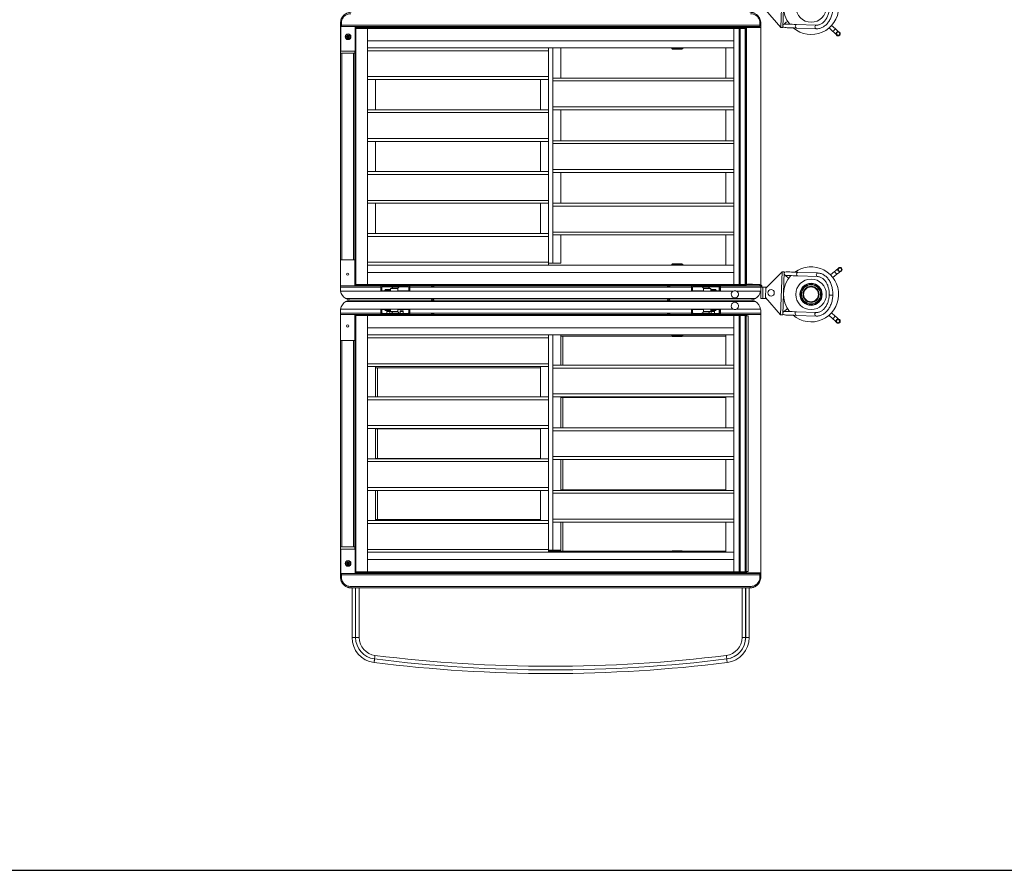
# Model space of a CAD drawing. Header units: millimetres. Extents: x 0 to 420, y 0 to 297.
# Tile 1 of 131: x 106 to 175, y 10 to 69. Entities that reach past the tile are written whole.
import ezdxf

# ---------------------------------------------------------------- set-up
doc = ezdxf.new("R2010")
doc.units = ezdxf.units.MM
doc.layers.add('0TEXTE', color=7, linetype='Continuous')

msp = doc.modelspace()

# ---------------------------------------------------------------- linework, layer by layer
at = {"color": 7, "linetype": 'Continuous', "lineweight": 18}
for p, q in [((159.171, 68.567), (159.279, 71.565)), ((159.429, 71.56), (159.32, 68.562)), ((159.171, 68.567), (158.114, 69.781)), ((128.648, 68.874), (128.587, 68.874)), ((128.587, 68.724), (128.587, 68.874)), ((128.587, 68.724), (128.648, 68.724)), ((128.587, 68.724), (128.687, 68.624)), ((128.587, 68.674), (128.587, 68.724)), ((128.587, 68.674), (128.587, 68.574)), ((128.612, 68.674), (128.587, 68.674)), ((128.587, 68.574), (128.612, 68.574)), ((128.587, 68.574), (128.587, 66.774)), ((128.612, 68.699), (128.612, 66.924)), ((128.648, 68.874), (128.648, 68.724)), ((128.648, 68.724), (157.726, 68.724)), ((128.687, 68.624), (128.648, 68.724)), ((157.687, 68.624), (128.687, 68.624)), ((129.612, 66.924), (129.612, 68.624)), ((129.612, 68.574), (131.387, 68.574)), ((129.662, 68.499), (129.612, 68.549)), ((129.612, 68.549), (130.462, 68.549)), ((129.662, 68.499), (129.662, 50.699)), ((130.462, 68.499), (129.662, 68.499)), ((129.737, 68.549), (129.737, 68.574)), ((130.462, 68.549), (130.462, 68.499)), ((155.912, 68.549), (130.462, 68.549)), ((130.462, 68.499), (130.462, 50.699)), ((130.462, 68.499), (155.912, 68.499)), ((130.462, 67.649), (130.462, 68.499)), ((130.987, 68.549), (130.987, 68.574)), ((131.387, 68.624), (131.387, 68.574)), ((131.387, 68.574), (131.519, 68.574)), ((133.279, 68.574), (131.519, 68.574)), ((133.279, 68.574), (133.399, 68.574)), ((133.399, 68.574), (133.399, 68.624)), ((133.399, 68.574), (134.887, 68.574)), ((134.237, 68.574), (134.237, 68.549)), ((134.537, 68.549), (134.537, 68.574)), ((134.887, 68.574), (134.937, 68.624)), ((134.887, 68.574), (135.087, 68.574)), ((135.037, 68.624), (135.087, 68.574)), ((135.087, 68.574), (151.287, 68.574)), ((140.537, 68.574), (140.537, 68.549)), ((141.037, 68.549), (141.037, 68.574)), ((142.487, 68.624), (142.487, 68.622)), ((143.321, 68.622), (143.321, 68.624)), ((145.337, 68.574), (145.337, 68.549)), ((145.448, 68.624), (145.448, 68.622)), ((145.689, 68.622), (145.689, 68.624)), ((145.837, 68.549), (145.837, 68.574)), ((151.287, 68.574), (151.337, 68.624)), ((151.287, 68.574), (151.487, 68.574)), ((151.437, 68.624), (151.487, 68.574)), ((151.487, 68.574), (152.974, 68.574)), ((151.837, 68.574), (151.837, 68.549)), ((152.137, 68.549), (152.137, 68.574)), ((152.974, 68.624), (152.974, 68.574)), ((152.974, 68.574), (153.094, 68.574)), ((154.854, 68.574), (153.094, 68.574)), ((154.854, 68.574), (154.987, 68.574)), ((154.987, 68.574), (154.987, 68.624)), ((154.987, 68.574), (157.787, 68.574)), ((155.387, 68.549), (155.387, 68.574)), ((155.912, 68.549), (156.291, 68.549)), ((155.912, 68.499), (155.912, 68.549)), ((156.287, 68.499), (155.912, 68.499)), ((155.912, 68.499), (155.912, 50.699)), ((155.912, 67.649), (155.912, 68.499)), ((156.291, 68.549), (156.287, 68.499)), ((156.287, 68.499), (156.287, 50.699)), ((156.291, 68.549), (156.322, 68.549)), ((156.322, 68.549), (156.322, 50.649)), ((156.322, 68.549), (156.366, 68.549)), ((156.362, 68.499), (156.366, 68.549)), ((156.712, 68.499), (156.362, 68.499)), ((156.362, 68.499), (156.362, 50.699)), ((156.366, 68.549), (156.762, 68.549)), ((156.762, 68.549), (156.712, 68.499)), ((156.712, 50.699), (156.712, 68.499)), ((156.762, 68.549), (156.762, 50.649)), ((156.787, 68.574), (156.787, 50.699)), ((157.687, 68.624), (157.726, 68.724)), ((157.687, 68.624), (157.787, 68.724)), ((157.726, 68.724), (157.726, 68.874)), ((157.726, 68.874), (157.787, 68.874)), ((157.787, 68.724), (157.726, 68.724)), ((157.787, 68.674), (157.737, 68.674)), ((157.787, 68.874), (157.787, 68.724)), ((157.787, 68.674), (157.787, 68.724)), ((157.787, 68.574), (157.787, 68.674)), ((157.787, 68.574), (157.787, 50.679)), ((160.267, 68.527), (161.635, 68.478)), ((161.644, 68.728), (160.276, 68.777)), ((162.531, 68.534), (162.801, 68.288)), ((162.97, 68.472), (162.711, 68.709)), ((129.096, 67.936), (128.999, 67.936)), ((128.999, 67.936), (128.999, 67.911)), ((128.999, 67.911), (129.096, 67.911)), ((129.024, 68.016), (129.02, 68.012)), ((129.02, 68.012), (129.096, 67.936)), ((129.096, 67.911), (129.02, 67.835)), ((129.02, 67.835), (129.024, 67.832)), ((129.099, 67.94), (129.024, 68.016)), ((129.024, 67.832), (129.099, 67.908)), ((129.099, 67.936), (129.096, 67.936)), ((129.096, 67.911), (129.099, 67.911)), ((129.124, 68.036), (129.099, 68.036)), ((129.099, 68.036), (129.099, 67.94)), ((129.099, 67.94), (129.099, 67.936)), ((129.099, 67.911), (129.099, 67.908)), ((129.099, 67.908), (129.099, 67.811)), ((129.099, 67.811), (129.124, 67.811)), ((129.124, 67.94), (129.124, 68.036)), ((129.2, 68.016), (129.124, 67.94)), ((129.124, 67.936), (129.124, 67.94)), ((129.128, 67.936), (129.124, 67.936)), ((129.124, 67.911), (129.128, 67.911)), ((129.124, 67.908), (129.124, 67.911)), ((129.124, 67.908), (129.2, 67.832)), ((129.124, 67.811), (129.124, 67.908)), ((129.128, 67.936), (129.204, 68.012)), ((129.224, 67.936), (129.128, 67.936)), ((129.204, 67.835), (129.128, 67.911)), ((129.128, 67.911), (129.224, 67.911)), ((129.204, 68.012), (129.2, 68.016)), ((129.2, 67.832), (129.204, 67.835)), ((129.224, 67.911), (129.224, 67.936)), ((155.912, 67.649), (130.462, 67.649)), ((130.462, 67.149), (143.037, 67.149)), ((143.037, 67.149), (143.337, 67.149)), ((143.037, 67.149), (143.037, 52.199)), ((143.337, 67.149), (143.337, 52.199)), ((143.337, 67.149), (155.912, 67.149)), ((143.887, 67.149), (143.887, 65.049)), ((151.612, 67.149), (151.612, 67.099)), ((151.612, 67.099), (151.662, 67.049)), ((151.612, 67.099), (152.362, 67.099)), ((151.662, 67.049), (152.312, 67.049)), ((152.312, 67.049), (152.362, 67.099)), ((152.362, 67.099), (152.362, 67.149)), ((155.362, 67.149), (155.362, 65.049)), ((156.787, 67.174), (156.762, 67.174)), ((128.587, 52.424), (128.587, 66.774)), ((128.587, 66.774), (128.687, 66.774)), ((128.612, 66.924), (129.612, 66.924)), ((128.687, 66.774), (128.687, 52.424)), ((128.687, 66.774), (129.487, 66.774)), ((129.487, 52.424), (129.487, 66.774)), ((129.487, 66.774), (129.587, 66.774)), ((129.587, 66.924), (129.587, 66.774)), ((129.587, 66.874), (129.612, 66.874)), ((129.587, 66.774), (129.587, 52.424)), ((129.612, 50.649), (129.612, 66.924)), ((130.462, 66.949), (130.462, 65.149)), ((130.462, 66.949), (143.037, 66.949)), ((143.037, 66.949), (143.037, 65.149)), ((130.462, 65.149), (143.037, 65.149)), ((143.337, 65.049), (155.912, 65.049)), ((130.462, 64.949), (143.037, 64.949)), ((131.012, 64.949), (131.012, 62.849)), ((142.487, 64.949), (142.487, 62.849)), ((143.337, 64.849), (143.337, 63.049)), ((143.337, 64.849), (155.912, 64.849)), ((155.912, 64.849), (155.912, 63.049)), ((143.337, 63.049), (155.912, 63.049)), ((130.462, 62.849), (143.037, 62.849)), ((130.462, 62.649), (143.037, 62.649)), ((130.462, 62.649), (130.462, 60.849)), ((143.037, 62.649), (143.037, 60.849)), ((143.337, 62.849), (155.912, 62.849)), ((143.887, 62.849), (143.887, 60.699)), ((155.362, 62.849), (155.362, 60.699)), ((130.462, 60.849), (143.037, 60.849)), ((130.462, 60.649), (143.037, 60.649)), ((131.012, 60.649), (131.012, 58.549)), ((142.487, 60.649), (142.487, 58.549)), ((143.337, 60.699), (155.912, 60.699)), ((143.337, 60.499), (155.912, 60.499)), ((143.337, 60.499), (143.337, 58.699)), ((155.912, 60.499), (155.912, 58.699)), ((130.462, 58.549), (143.037, 58.549)), ((130.462, 58.349), (143.037, 58.349)), ((130.462, 58.349), (130.462, 56.549)), ((143.037, 58.349), (143.037, 56.549)), ((143.337, 58.699), (155.912, 58.699)), ((143.337, 58.499), (155.912, 58.499)), ((143.887, 58.499), (143.887, 56.349)), ((155.362, 58.499), (155.362, 56.349)), ((130.462, 56.549), (143.037, 56.549)), ((130.462, 56.349), (143.037, 56.349)), ((131.012, 56.349), (131.012, 54.249)), ((142.487, 56.349), (142.487, 54.249)), ((143.337, 56.349), (155.912, 56.349)), ((143.337, 56.149), (155.912, 56.149)), ((143.337, 56.149), (143.337, 54.349)), ((155.912, 56.149), (155.912, 54.349)), ((130.462, 54.249), (143.037, 54.249)), ((130.462, 54.049), (130.462, 52.249)), ((130.462, 54.049), (143.037, 54.049)), ((143.037, 54.049), (143.037, 52.249)), ((143.337, 54.349), (155.912, 54.349)), ((143.337, 54.149), (155.912, 54.149)), ((143.887, 54.149), (143.887, 52.199)), ((155.362, 54.149), (155.362, 52.049)), ((128.687, 52.424), (128.587, 52.424)), ((128.587, 52.424), (128.587, 50.624)), ((128.687, 52.424), (129.487, 52.424)), ((129.587, 52.424), (129.487, 52.424)), ((129.587, 52.424), (129.587, 50.624)), ((129.612, 52.324), (129.587, 52.324)), ((130.462, 52.249), (143.037, 52.249)), ((130.462, 52.049), (143.037, 52.049)), ((143.037, 52.199), (143.337, 52.199)), ((143.037, 52.199), (143.037, 52.049)), ((143.037, 52.049), (155.912, 52.049)), ((143.337, 52.199), (143.887, 52.199)), ((151.662, 52.149), (151.612, 52.099)), ((151.612, 52.099), (151.612, 52.049)), ((152.362, 52.099), (151.612, 52.099)), ((152.312, 52.149), (151.662, 52.149)), ((152.362, 52.099), (152.312, 52.149)), ((152.362, 52.049), (152.362, 52.099)), ((156.762, 52.024), (156.787, 52.024)), ((155.912, 51.549), (130.462, 51.549)), ((130.462, 51.549), (130.462, 50.699)), ((155.912, 51.549), (155.912, 50.699)), ((158.129, 50.462), (159.271, 51.597)), ((159.162, 48.599), (159.271, 51.597)), ((159.421, 51.591), (159.312, 48.593)), ((160.359, 51.307), (161.726, 51.257)), ((161.735, 51.507), (160.368, 51.557)), ((162.912, 51.611), (162.625, 51.385)), ((162.792, 51.198), (163.067, 51.415)), ((128.587, 50.624), (129.587, 50.624)), ((128.587, 50.524), (128.587, 50.624)), ((129.587, 50.624), (131.387, 50.624)), ((129.662, 50.699), (129.612, 50.649)), ((130.462, 50.649), (129.612, 50.649)), ((129.662, 50.699), (130.462, 50.699)), ((129.737, 50.624), (129.737, 50.649)), ((130.462, 50.699), (130.462, 50.649)), ((130.462, 50.699), (155.912, 50.699)), ((155.912, 50.649), (130.462, 50.649)), ((130.987, 50.649), (130.987, 50.624)), ((131.387, 50.624), (131.519, 50.624)), ((131.387, 50.524), (131.387, 50.624)), ((131.519, 50.554), (131.519, 50.624)), ((133.279, 50.624), (131.519, 50.624)), ((133.279, 50.624), (133.399, 50.624)), ((133.279, 50.554), (133.279, 50.624)), ((133.399, 50.624), (133.399, 50.524)), ((133.399, 50.624), (134.887, 50.624)), ((134.237, 50.649), (134.237, 50.624)), ((134.537, 50.624), (134.537, 50.649)), ((134.887, 50.624), (135.087, 50.624)), ((134.887, 50.624), (134.987, 50.524)), ((134.987, 50.524), (135.087, 50.624)), ((135.087, 50.624), (151.287, 50.624)), ((140.537, 50.649), (140.537, 50.624)), ((141.037, 50.624), (141.037, 50.649)), ((145.337, 50.649), (145.337, 50.624)), ((145.837, 50.624), (145.837, 50.649)), ((151.287, 50.624), (151.487, 50.624)), ((151.287, 50.624), (151.387, 50.524)), ((151.387, 50.524), (151.487, 50.624)), ((151.487, 50.624), (152.974, 50.624)), ((151.837, 50.649), (151.837, 50.624)), ((152.137, 50.624), (152.137, 50.649)), ((152.974, 50.624), (153.094, 50.624)), ((152.974, 50.524), (152.974, 50.624)), ((153.094, 50.554), (153.094, 50.624)), ((154.854, 50.624), (153.094, 50.624)), ((154.854, 50.624), (154.987, 50.624)), ((154.854, 50.554), (154.854, 50.624)), ((154.987, 50.624), (154.987, 50.524)), ((154.987, 50.624), (157.787, 50.624)), ((155.387, 50.649), (155.387, 50.624)), ((155.787, 50.624), (155.787, 50.649)), ((155.887, 50.649), (155.887, 50.624)), ((155.912, 50.699), (156.287, 50.699)), ((155.912, 50.649), (155.912, 50.699)), ((156.291, 50.649), (155.912, 50.649)), ((156.287, 50.699), (156.291, 50.649)), ((156.291, 50.649), (156.322, 50.649)), ((156.322, 50.649), (156.366, 50.649)), ((156.362, 50.699), (156.712, 50.699)), ((156.366, 50.649), (156.362, 50.699)), ((156.762, 50.649), (156.366, 50.649)), ((156.762, 50.649), (156.712, 50.699)), ((156.762, 50.699), (157.712, 50.699)), ((156.859, 50.739), (156.854, 50.734)), ((156.854, 50.734), (156.854, 50.699)), ((157.219, 50.734), (156.854, 50.734)), ((156.859, 50.739), (157.214, 50.739)), ((157.219, 50.734), (157.214, 50.739)), ((157.219, 50.699), (157.219, 50.734)), ((157.712, 50.624), (157.712, 50.699)), ((157.787, 50.624), (157.787, 50.524)), ((131.387, 50.524), (128.587, 50.524)), ((128.587, 50.524), (128.587, 50.374)), ((128.597, 50.249), (155.878, 50.249)), ((131.387, 50.274), (131.387, 50.524)), ((132.062, 50.274), (131.387, 50.274)), ((131.469, 50.504), (131.399, 50.504)), ((131.399, 50.504), (131.399, 50.274)), ((131.469, 50.274), (131.469, 50.504)), ((131.519, 50.554), (133.279, 50.554)), ((131.724, 50.349), (131.674, 50.299)), ((131.674, 50.299), (131.674, 50.274)), ((132.062, 50.299), (131.674, 50.299)), ((132.067, 50.349), (131.724, 50.349)), ((132.062, 50.424), (132.062, 50.274)), ((132.562, 50.424), (132.062, 50.424)), ((132.129, 50.545), (132.225, 50.449)), ((132.225, 50.449), (132.574, 50.449)), ((132.312, 50.449), (132.312, 50.424)), ((132.487, 50.424), (132.487, 50.449)), ((132.562, 50.274), (132.562, 50.424)), ((133.399, 50.274), (132.562, 50.274)), ((132.574, 50.449), (132.67, 50.545)), ((133.329, 50.504), (133.399, 50.504)), ((133.329, 50.504), (133.329, 50.274)), ((133.399, 50.524), (133.399, 50.274)), ((134.987, 50.524), (133.399, 50.524)), ((151.387, 50.524), (134.987, 50.524)), ((152.974, 50.524), (151.387, 50.524)), ((152.974, 50.274), (152.974, 50.524)), ((153.044, 50.504), (152.974, 50.504)), ((153.812, 50.274), (152.974, 50.274)), ((153.044, 50.274), (153.044, 50.504)), ((153.094, 50.554), (154.854, 50.554)), ((153.704, 50.545), (153.8, 50.449)), ((153.8, 50.449), (154.149, 50.449)), ((153.812, 50.424), (153.812, 50.274)), ((154.312, 50.424), (153.812, 50.424)), ((153.887, 50.449), (153.887, 50.424)), ((154.062, 50.424), (154.062, 50.449)), ((154.149, 50.449), (154.245, 50.545)), ((154.312, 50.274), (154.312, 50.424)), ((154.649, 50.349), (154.312, 50.349)), ((154.699, 50.299), (154.312, 50.299)), ((154.987, 50.274), (154.312, 50.274)), ((154.699, 50.299), (154.649, 50.349)), ((154.699, 50.274), (154.699, 50.299)), ((154.904, 50.504), (154.974, 50.504)), ((154.904, 50.504), (154.904, 50.274)), ((154.974, 50.274), (154.974, 50.504)), ((154.987, 50.524), (154.987, 50.274)), ((157.787, 50.524), (154.987, 50.524)), ((156.096, 50.249), (157.776, 50.249)), ((157.787, 50.549), (157.862, 50.549)), ((157.787, 50.529), (157.937, 50.529)), ((157.787, 50.524), (157.787, 50.374)), ((157.787, 49.729), (157.787, 50.374)), ((157.862, 50.549), (157.862, 50.529)), ((157.937, 49.729), (157.937, 50.529)), ((157.937, 50.529), (158.196, 50.529)), ((158.129, 50.462), (158.105, 49.813)), ((162.756, 49.969), (162.575, 49.975)), ((128.963, 49.724), (134.987, 49.724)), ((128.963, 49.524), (134.987, 49.524)), ((134.887, 49.624), (129.337, 49.624)), ((134.987, 49.724), (134.887, 49.624)), ((134.887, 49.624), (135.087, 49.624)), ((134.987, 49.524), (134.887, 49.624)), ((134.987, 49.724), (151.387, 49.724)), ((135.087, 49.624), (134.987, 49.724)), ((135.087, 49.624), (134.987, 49.524)), ((134.987, 49.524), (151.387, 49.524)), ((151.287, 49.624), (135.087, 49.624)), ((151.387, 49.724), (151.287, 49.624)), ((151.287, 49.624), (151.487, 49.624)), ((151.387, 49.524), (151.287, 49.624)), ((151.387, 49.724), (157.411, 49.724)), ((151.487, 49.624), (151.387, 49.724)), ((151.487, 49.624), (151.387, 49.524)), ((151.387, 49.524), (157.411, 49.524)), ((157.037, 49.624), (151.487, 49.624)), ((157.787, 49.729), (157.937, 49.729)), ((157.937, 49.729), (158.179, 49.729)), ((159.162, 48.599), (158.105, 49.813)), ((128.587, 48.724), (128.587, 48.874)), ((131.387, 48.724), (128.587, 48.724)), ((128.587, 48.724), (128.587, 48.624)), ((128.587, 48.624), (129.587, 48.624)), ((128.587, 48.624), (128.587, 46.824)), ((128.597, 48.999), (155.878, 48.999)), ((129.587, 48.624), (129.587, 46.824)), ((129.587, 48.624), (131.387, 48.624)), ((129.612, 32.324), (129.612, 48.599)), ((129.662, 48.549), (129.612, 48.599)), ((129.612, 48.599), (130.462, 48.599)), ((129.737, 48.599), (129.737, 48.624)), ((130.462, 48.599), (130.462, 48.549)), ((155.912, 48.599), (130.462, 48.599)), ((130.987, 48.599), (130.987, 48.624)), ((132.062, 48.974), (131.387, 48.974)), ((131.387, 48.974), (131.387, 48.724)), ((131.387, 48.724), (131.387, 48.624)), ((131.387, 48.624), (131.487, 48.624)), ((131.399, 48.744), (131.399, 48.974)), ((131.469, 48.744), (131.399, 48.744)), ((131.469, 48.974), (131.469, 48.744)), ((131.519, 48.624), (131.487, 48.624)), ((131.487, 48.599), (131.487, 48.624)), ((131.519, 48.694), (131.519, 48.624)), ((131.519, 48.694), (133.279, 48.694)), ((133.279, 48.624), (131.519, 48.624)), ((131.674, 48.974), (131.674, 48.949)), ((131.674, 48.949), (131.724, 48.899)), ((131.674, 48.949), (131.741, 48.949)), ((131.724, 48.899), (131.782, 48.899)), ((131.741, 48.949), (132.062, 48.949)), ((131.782, 48.899), (132.062, 48.899)), ((131.799, 48.835), (131.799, 48.86)), ((131.799, 48.835), (132.024, 48.835)), ((131.799, 48.694), (131.799, 48.835)), ((131.824, 48.865), (131.999, 48.865)), ((132.024, 48.835), (132.024, 48.86)), ((132.024, 48.835), (132.024, 48.694)), ((132.062, 48.824), (132.062, 48.974)), ((132.562, 48.824), (132.062, 48.824)), ((132.225, 48.798), (132.129, 48.702)), ((132.225, 48.798), (132.574, 48.798)), ((132.312, 48.824), (132.312, 48.798)), ((132.337, 48.599), (132.337, 48.624)), ((132.412, 48.599), (132.412, 48.624)), ((132.487, 48.798), (132.487, 48.824)), ((133.399, 48.974), (132.562, 48.974)), ((132.562, 48.974), (132.562, 48.824)), ((132.67, 48.702), (132.574, 48.798)), ((132.724, 48.835), (132.724, 48.86)), ((132.724, 48.835), (132.949, 48.835)), ((132.724, 48.694), (132.724, 48.835)), ((132.749, 48.865), (132.924, 48.865)), ((132.949, 48.835), (132.949, 48.86)), ((132.949, 48.835), (132.949, 48.694)), ((133.262, 48.599), (133.262, 48.624)), ((133.279, 48.694), (133.279, 48.624)), ((133.279, 48.624), (133.399, 48.624)), ((133.329, 48.744), (133.329, 48.974)), ((133.329, 48.744), (133.399, 48.744)), ((133.399, 48.724), (133.399, 48.974)), ((134.987, 48.724), (133.399, 48.724)), ((133.399, 48.624), (133.399, 48.724)), ((133.399, 48.624), (134.887, 48.624)), ((134.237, 48.624), (134.237, 48.599)), ((134.537, 48.599), (134.537, 48.624)), ((134.887, 48.624), (134.987, 48.724)), ((134.887, 48.624), (135.087, 48.624)), ((151.387, 48.724), (134.987, 48.724)), ((134.987, 48.724), (135.087, 48.624)), ((135.087, 48.624), (151.287, 48.624)), ((140.537, 48.624), (140.537, 48.599)), ((141.037, 48.599), (141.037, 48.624)), ((145.337, 48.624), (145.337, 48.599)), ((145.837, 48.599), (145.837, 48.624)), ((151.287, 48.624), (151.387, 48.724)), ((151.287, 48.624), (151.487, 48.624)), ((152.974, 48.724), (151.387, 48.724)), ((151.387, 48.724), (151.487, 48.624)), ((151.487, 48.624), (152.974, 48.624)), ((151.837, 48.624), (151.837, 48.599)), ((152.137, 48.599), (152.137, 48.624)), ((153.812, 48.974), (152.974, 48.974)), ((152.974, 48.974), (152.974, 48.724)), ((153.044, 48.744), (152.974, 48.744)), ((152.974, 48.724), (152.974, 48.624)), ((152.974, 48.624), (153.094, 48.624)), ((153.044, 48.974), (153.044, 48.744)), ((153.094, 48.694), (153.094, 48.624)), ((153.094, 48.694), (154.854, 48.694)), ((154.854, 48.624), (153.094, 48.624)), ((153.8, 48.798), (153.704, 48.702)), ((153.8, 48.798), (154.149, 48.798)), ((153.812, 48.824), (153.812, 48.974)), ((154.312, 48.824), (153.812, 48.824)), ((153.887, 48.824), (153.887, 48.798)), ((154.037, 48.599), (154.037, 48.624)), ((154.062, 48.798), (154.062, 48.824)), ((154.245, 48.702), (154.149, 48.798)), ((154.987, 48.974), (154.312, 48.974)), ((154.312, 48.974), (154.312, 48.824)), ((154.312, 48.949), (154.699, 48.949)), ((154.312, 48.899), (154.649, 48.899)), ((154.349, 48.835), (154.349, 48.86)), ((154.349, 48.835), (154.574, 48.835)), ((154.349, 48.694), (154.349, 48.835)), ((154.374, 48.865), (154.549, 48.865)), ((154.574, 48.835), (154.574, 48.86)), ((154.574, 48.835), (154.574, 48.694)), ((154.649, 48.899), (154.699, 48.949)), ((154.699, 48.949), (154.699, 48.974)), ((154.854, 48.694), (154.854, 48.624)), ((154.887, 48.624), (154.854, 48.624)), ((154.887, 48.599), (154.887, 48.624)), ((154.887, 48.624), (154.987, 48.624)), ((154.904, 48.744), (154.904, 48.974)), ((154.904, 48.744), (154.974, 48.744)), ((154.974, 48.974), (154.974, 48.744)), ((154.987, 48.724), (154.987, 48.974)), ((157.787, 48.724), (154.987, 48.724)), ((154.987, 48.624), (154.987, 48.724)), ((154.987, 48.624), (157.787, 48.624)), ((155.387, 48.599), (155.387, 48.624)), ((155.912, 48.599), (156.291, 48.599)), ((155.912, 48.549), (155.912, 48.599)), ((156.096, 48.999), (157.776, 48.999)), ((156.291, 48.599), (156.287, 48.549)), ((156.291, 48.599), (156.322, 48.599)), ((156.322, 48.599), (156.322, 30.699)), ((156.322, 48.599), (156.366, 48.599)), ((156.362, 48.549), (156.366, 48.599)), ((156.366, 48.599), (156.762, 48.599)), ((156.762, 48.599), (156.712, 48.549)), ((156.762, 48.599), (156.762, 30.699)), ((156.787, 48.624), (156.787, 48.524)), ((157.787, 48.724), (157.787, 48.874)), ((157.787, 48.624), (157.787, 48.724)), ((157.787, 48.624), (157.787, 30.674)), ((161.635, 48.759), (160.268, 48.808)), ((162.961, 48.503), (162.702, 48.74)), ((130.462, 48.549), (129.662, 48.549)), ((129.662, 48.549), (129.662, 30.749)), ((130.462, 48.549), (130.462, 30.749)), ((130.462, 48.549), (155.912, 48.549)), ((130.462, 47.699), (130.462, 48.549)), ((156.287, 48.549), (155.912, 48.549)), ((155.912, 48.549), (155.912, 30.749)), ((155.912, 47.699), (155.912, 48.549)), ((156.287, 48.549), (156.287, 30.749)), ((156.712, 48.549), (156.362, 48.549)), ((156.362, 48.549), (156.362, 30.749)), ((156.712, 30.749), (156.712, 48.549)), ((156.762, 48.524), (156.912, 48.524)), ((156.912, 30.774), (156.912, 48.524)), ((160.258, 48.559), (161.626, 48.509)), ((162.523, 48.565), (162.792, 48.319)), ((155.912, 47.699), (130.462, 47.699)), ((128.587, 32.474), (128.587, 46.824)), ((128.587, 46.824), (128.687, 46.824)), ((128.687, 46.824), (128.687, 32.474)), ((128.687, 46.824), (129.487, 46.824)), ((129.487, 32.474), (129.487, 46.824)), ((129.487, 46.824), (129.587, 46.824)), ((129.587, 46.924), (129.612, 46.924)), ((129.587, 46.824), (129.587, 32.474)), ((130.462, 47.199), (143.037, 47.199)), ((130.462, 46.999), (130.462, 45.199)), ((130.462, 46.999), (143.037, 46.999)), ((143.037, 47.199), (143.037, 32.249)), ((143.037, 47.199), (143.337, 47.199)), ((143.037, 46.999), (143.037, 45.199)), ((143.337, 47.199), (143.337, 32.249)), ((143.337, 47.199), (155.912, 47.199)), ((143.887, 47.199), (143.887, 45.099)), ((143.887, 47.124), (151.637, 47.124)), ((144.037, 47.124), (144.037, 45.099)), ((151.612, 47.199), (151.612, 47.149)), ((151.612, 47.149), (151.662, 47.099)), ((151.612, 47.149), (152.362, 47.149)), ((151.662, 47.099), (152.312, 47.099)), ((152.312, 47.099), (152.362, 47.149)), ((152.337, 47.124), (155.362, 47.124)), ((152.362, 47.149), (152.362, 47.199)), ((155.362, 47.199), (155.362, 45.099)), ((130.462, 45.199), (143.037, 45.199)), ((130.462, 44.999), (143.037, 44.999)), ((131.012, 44.999), (131.012, 42.899)), ((131.012, 44.924), (142.487, 44.924)), ((131.162, 44.924), (131.162, 42.899)), ((142.487, 44.999), (142.487, 42.899)), ((143.337, 45.099), (155.912, 45.099)), ((143.337, 44.899), (155.912, 44.899)), ((143.337, 44.899), (143.337, 43.099)), ((155.912, 44.899), (155.912, 43.099)), ((143.337, 43.099), (155.912, 43.099)), ((130.462, 42.899), (143.037, 42.899)), ((130.462, 42.699), (130.462, 40.899)), ((130.462, 42.699), (143.037, 42.699)), ((143.037, 42.699), (143.037, 40.899)), ((143.337, 42.899), (155.912, 42.899)), ((143.887, 42.899), (143.887, 40.749)), ((143.887, 42.849), (155.362, 42.849)), ((144.037, 42.849), (144.037, 40.749)), ((155.362, 42.899), (155.362, 40.749)), ((130.462, 40.899), (143.037, 40.899)), ((130.462, 40.699), (143.037, 40.699)), ((131.012, 40.699), (131.012, 38.599)), ((131.012, 40.674), (142.487, 40.674)), ((131.162, 40.674), (131.162, 38.624)), ((142.487, 40.699), (142.487, 38.599)), ((143.337, 40.749), (155.912, 40.749)), ((143.337, 40.549), (155.912, 40.549)), ((143.337, 40.549), (143.337, 38.749)), ((155.912, 40.549), (155.912, 38.749)), ((130.462, 38.599), (143.037, 38.599)), ((130.462, 38.399), (143.037, 38.399)), ((130.462, 38.399), (130.462, 36.599)), ((131.012, 38.624), (142.487, 38.624)), ((143.037, 38.399), (143.037, 36.599)), ((143.337, 38.749), (155.912, 38.749)), ((143.337, 38.549), (155.912, 38.549)), ((143.887, 38.549), (143.887, 36.399)), ((144.037, 38.549), (144.037, 36.449)), ((155.362, 38.549), (155.362, 36.399)), ((130.462, 36.599), (143.037, 36.599)), ((130.462, 36.399), (143.037, 36.399)), ((131.012, 36.399), (131.012, 34.299)), ((131.162, 36.399), (131.162, 34.374)), ((142.487, 36.399), (142.487, 34.299)), ((143.337, 36.399), (155.912, 36.399)), ((143.887, 36.449), (155.362, 36.449)), ((143.337, 36.199), (155.912, 36.199)), ((143.337, 36.199), (143.337, 34.399)), ((155.912, 36.199), (155.912, 34.399)), ((130.462, 34.299), (143.037, 34.299)), ((131.012, 34.374), (142.487, 34.374)), ((143.337, 34.399), (155.912, 34.399)), ((130.462, 34.099), (143.037, 34.099)), ((130.462, 34.099), (130.462, 32.299)), ((143.037, 34.099), (143.037, 32.299)), ((143.337, 34.199), (155.912, 34.199)), ((143.887, 34.199), (143.887, 32.249)), ((144.037, 34.199), (144.037, 32.174)), ((155.362, 34.199), (155.362, 32.099)), ((128.687, 32.474), (128.587, 32.474)), ((128.587, 32.474), (128.587, 30.674)), ((128.612, 32.324), (128.612, 30.549)), ((129.612, 32.324), (128.612, 32.324)), ((128.687, 32.474), (129.487, 32.474)), ((129.587, 32.474), (129.487, 32.474)), ((129.587, 32.474), (129.587, 32.324)), ((129.612, 32.374), (129.587, 32.374)), ((129.612, 30.624), (129.612, 32.324)), ((130.462, 32.299), (143.037, 32.299)), ((143.037, 32.249), (143.337, 32.249)), ((143.037, 32.249), (143.037, 32.099)), ((143.037, 32.174), (143.187, 32.174)), ((143.187, 32.249), (143.187, 32.174)), ((143.187, 32.174), (143.487, 32.174)), ((143.337, 32.249), (143.887, 32.249)), ((143.487, 32.249), (143.487, 32.174)), ((143.487, 32.174), (151.637, 32.174)), ((151.662, 32.199), (151.612, 32.149)), ((152.312, 32.199), (151.662, 32.199)), ((152.362, 32.149), (152.312, 32.199)), ((152.337, 32.174), (155.362, 32.174)), ((130.462, 32.099), (143.037, 32.099)), ((155.912, 31.599), (130.462, 31.599)), ((130.462, 31.599), (130.462, 30.749)), ((143.037, 32.099), (155.912, 32.099)), ((151.612, 32.149), (151.612, 32.099)), ((152.362, 32.149), (151.612, 32.149)), ((152.362, 32.099), (152.362, 32.149)), ((155.912, 31.599), (155.912, 30.749)), ((128.999, 31.336), (128.999, 31.311)), ((129.096, 31.336), (128.999, 31.336)), ((128.999, 31.311), (129.096, 31.311)), ((129.024, 31.416), (129.02, 31.412)), ((129.02, 31.412), (129.096, 31.336)), ((129.096, 31.311), (129.02, 31.235)), ((129.02, 31.235), (129.024, 31.232)), ((129.099, 31.34), (129.024, 31.416)), ((129.024, 31.232), (129.099, 31.308)), ((129.099, 31.336), (129.096, 31.336)), ((129.096, 31.311), (129.099, 31.311)), ((129.099, 31.436), (129.099, 31.34)), ((129.124, 31.436), (129.099, 31.436)), ((129.099, 31.34), (129.099, 31.336)), ((129.099, 31.311), (129.099, 31.308)), ((129.099, 31.308), (129.099, 31.211)), ((129.099, 31.211), (129.124, 31.211)), ((129.124, 31.34), (129.124, 31.436)), ((129.2, 31.416), (129.124, 31.34)), ((129.124, 31.336), (129.124, 31.34)), ((129.128, 31.336), (129.124, 31.336)), ((129.124, 31.311), (129.128, 31.311)), ((129.124, 31.308), (129.124, 31.311)), ((129.124, 31.308), (129.2, 31.232)), ((129.124, 31.211), (129.124, 31.308)), ((129.128, 31.336), (129.204, 31.412)), ((129.224, 31.336), (129.128, 31.336)), ((129.204, 31.235), (129.128, 31.311)), ((129.128, 31.311), (129.224, 31.311)), ((129.204, 31.412), (129.2, 31.416)), ((129.2, 31.232), (129.204, 31.235)), ((129.224, 31.311), (129.224, 31.336)), ((128.587, 30.674), (128.612, 30.674)), ((128.587, 30.574), (128.587, 30.674)), ((128.687, 30.624), (128.587, 30.524)), ((128.587, 30.574), (128.587, 30.524)), ((128.612, 30.574), (128.587, 30.574)), ((128.587, 30.374), (128.587, 30.524)), ((128.648, 30.524), (128.587, 30.524)), ((128.587, 30.374), (128.648, 30.374)), ((128.648, 30.524), (128.687, 30.624)), ((128.648, 30.524), (128.648, 30.374)), ((157.726, 30.524), (128.648, 30.524)), ((128.687, 30.624), (157.687, 30.624)), ((129.662, 30.749), (129.612, 30.699)), ((130.462, 30.699), (129.612, 30.699)), ((129.612, 30.674), (131.387, 30.674)), ((129.662, 30.749), (130.462, 30.749)), ((129.737, 30.674), (129.737, 30.699)), ((130.462, 30.749), (130.462, 30.699)), ((130.462, 30.749), (155.912, 30.749)), ((155.912, 30.699), (130.462, 30.699)), ((130.987, 30.699), (130.987, 30.674)), ((131.387, 30.674), (131.519, 30.674)), ((131.387, 30.624), (131.387, 30.674)), ((131.472, 30.699), (131.485, 30.674)), ((131.49, 30.699), (131.505, 30.674)), ((133.279, 30.674), (131.519, 30.674)), ((131.965, 30.674), (131.956, 30.699)), ((132.412, 30.699), (132.412, 30.674)), ((133.262, 30.699), (133.262, 30.674)), ((133.279, 30.674), (133.399, 30.674)), ((133.399, 30.674), (133.399, 30.624)), ((133.399, 30.674), (134.887, 30.674)), ((134.237, 30.699), (134.237, 30.674)), ((134.537, 30.674), (134.537, 30.699)), ((134.887, 30.674), (135.087, 30.674)), ((134.887, 30.674), (134.937, 30.624)), ((135.037, 30.624), (135.087, 30.674)), ((135.087, 30.674), (151.287, 30.674)), ((140.537, 30.699), (140.537, 30.674)), ((140.685, 30.625), (140.685, 30.624)), ((140.926, 30.624), (140.926, 30.625)), ((141.037, 30.674), (141.037, 30.699)), ((143.053, 30.625), (143.053, 30.624)), ((143.886, 30.624), (143.886, 30.625)), ((145.337, 30.699), (145.337, 30.674)), ((145.837, 30.674), (145.837, 30.699)), ((151.287, 30.674), (151.487, 30.674)), ((151.287, 30.674), (151.337, 30.624)), ((151.437, 30.624), (151.487, 30.674)), ((151.487, 30.674), (152.974, 30.674)), ((151.837, 30.699), (151.837, 30.674)), ((152.137, 30.674), (152.137, 30.699)), ((152.972, 30.699), (152.985, 30.674)), ((152.974, 30.674), (153.094, 30.674)), ((152.974, 30.624), (152.974, 30.674)), ((152.99, 30.699), (153.005, 30.674)), ((154.854, 30.674), (153.094, 30.674)), ((153.465, 30.674), (153.456, 30.699)), ((153.997, 30.699), (153.987, 30.674)), ((154.018, 30.699), (154.008, 30.674)), ((154.037, 30.699), (154.037, 30.674)), ((154.854, 30.674), (154.887, 30.674)), ((154.887, 30.699), (154.887, 30.674)), ((154.887, 30.674), (154.987, 30.674)), ((154.987, 30.674), (154.987, 30.624)), ((154.987, 30.674), (157.787, 30.674)), ((155.387, 30.699), (155.387, 30.674)), ((155.912, 30.749), (156.287, 30.749)), ((155.912, 30.699), (155.912, 30.749)), ((156.291, 30.699), (155.912, 30.699)), ((156.287, 30.749), (156.291, 30.699)), ((156.291, 30.699), (156.322, 30.699)), ((156.322, 30.699), (156.366, 30.699)), ((156.362, 30.749), (156.712, 30.749)), ((156.366, 30.699), (156.362, 30.749)), ((156.762, 30.699), (156.366, 30.699)), ((156.762, 30.699), (156.712, 30.749)), ((156.762, 30.774), (156.912, 30.774)), ((156.787, 30.774), (156.787, 30.674)), ((157.726, 30.524), (157.687, 30.624)), ((157.787, 30.524), (157.687, 30.624)), ((157.726, 30.374), (157.726, 30.524)), ((157.726, 30.524), (157.787, 30.524)), ((157.787, 30.374), (157.726, 30.374)), ((157.787, 30.574), (157.737, 30.574)), ((157.787, 30.674), (157.787, 30.574)), ((157.787, 30.574), (157.787, 30.524)), ((157.787, 30.524), (157.787, 30.374)), ((129.299, 29.724), (157.074, 29.724)), ((129.337, 29.624), (129.299, 29.724)), ((157.037, 29.624), (129.337, 29.624)), ((129.387, 26.174), (129.387, 29.624)), ((129.887, 29.624), (129.887, 26.174)), ((156.486, 26.174), (156.486, 29.624)), ((156.987, 29.624), (156.987, 26.174)), ((157.037, 29.624), (157.074, 29.724)), ((129.387, 26.174), (129.637, 26.174)), ((129.637, 26.174), (129.887, 26.174)), ((156.736, 26.174), (156.486, 26.174)), ((156.987, 26.174), (156.737, 26.174))]:
    msp.add_line(p, q, dxfattribs=at)
at = {"color": 8, "linetype": 'Continuous', "lineweight": 18}
for p, q in [((131.519, 68.624), (131.519, 68.574)), ((133.279, 68.624), (133.279, 68.574)), ((153.094, 68.624), (153.094, 68.574)), ((154.854, 68.624), (154.854, 68.574)), ((132.67, 50.545), (132.129, 50.545)), ((154.245, 50.545), (153.704, 50.545)), ((132.67, 48.702), (132.129, 48.702)), ((154.245, 48.702), (153.704, 48.702)), ((131.519, 30.624), (131.519, 30.674)), ((133.279, 30.624), (133.279, 30.674)), ((153.094, 30.624), (153.094, 30.674)), ((154.854, 30.624), (154.854, 30.674)), ((129.637, 26.174), (129.637, 29.624)), ((129.637, 29.624), (129.637, 26.174)), ((156.736, 29.624), (156.736, 26.174)), ((156.737, 26.174), (156.737, 29.624))]:
    msp.add_line(p, q, dxfattribs=at)
at = {"color": 7, "linetype": 'Continuous', "lineweight": 18, "flags": 128}
for points in [[(159.32, 68.562), (159.318, 68.562), (159.309, 68.562), (159.295, 68.563), (159.277, 68.563), (159.254, 68.564), (159.228, 68.565), (159.2, 68.566), (159.171, 68.567)], [(159.652, 68.997), (159.614, 68.967), (159.558, 68.923), (159.508, 68.883), (159.463, 68.848), (159.426, 68.819), (159.399, 68.798), (159.382, 68.785), (159.377, 68.78)], [(159.45, 68.557), (159.46, 68.557), (159.492, 68.556), (159.545, 68.554), (159.618, 68.551), (159.712, 68.548), (159.824, 68.543), (159.955, 68.539), (160.103, 68.533), (160.267, 68.527)], [(160.276, 68.777), (160.112, 68.783), (159.964, 68.789), (159.833, 68.793), (159.721, 68.797), (159.628, 68.801), (159.554, 68.803), (159.501, 68.805), (159.469, 68.806), (159.459, 68.807)], [(163.185, 68.275), (163.165, 68.293), (163.124, 68.332), (163.076, 68.375), (163.024, 68.423), (162.97, 68.472)], [(162.801, 68.288), (162.855, 68.238), (162.907, 68.191), (162.955, 68.147), (162.997, 68.109), (163.017, 68.091)], [(159.271, 51.597), (159.3, 51.596), (159.328, 51.595), (159.354, 51.594), (159.377, 51.593), (159.396, 51.592), (159.41, 51.592), (159.418, 51.591), (159.421, 51.591)], [(159.461, 51.369), (159.467, 51.364), (159.482, 51.35), (159.508, 51.327), (159.542, 51.295), (159.584, 51.257), (159.632, 51.213), (159.684, 51.166), (159.72, 51.133)], [(159.541, 51.337), (159.552, 51.336), (159.584, 51.335), (159.636, 51.333), (159.71, 51.33), (159.803, 51.327), (159.916, 51.323), (160.047, 51.318), (160.195, 51.313), (160.359, 51.307)], [(160.368, 51.557), (160.204, 51.563), (160.056, 51.568), (159.925, 51.573), (159.812, 51.577), (159.719, 51.58), (159.646, 51.583), (159.593, 51.585), (159.561, 51.586), (159.55, 51.586)], [(163.142, 51.792), (163.121, 51.776), (163.076, 51.74), (163.025, 51.7), (162.97, 51.657), (162.912, 51.611)], [(163.067, 51.415), (163.125, 51.46), (163.18, 51.504), (163.231, 51.544), (163.275, 51.579), (163.297, 51.596)], [(162.756, 49.969), (162.716, 49.971), (162.668, 49.973), (162.62, 49.975), (162.579, 49.977), (162.551, 49.978), (162.54, 49.978), (162.549, 49.977), (162.575, 49.975)], [(162.756, 49.969), (162.716, 49.969), (162.668, 49.971), (162.62, 49.972), (162.579, 49.973), (162.551, 49.975), (162.54, 49.975), (162.548, 49.976), (162.575, 49.975)], [(159.312, 48.593), (159.309, 48.593), (159.3, 48.594), (159.286, 48.594), (159.268, 48.595), (159.245, 48.596), (159.219, 48.596), (159.191, 48.598), (159.162, 48.599)], [(159.643, 49.028), (159.605, 48.998), (159.55, 48.955), (159.499, 48.915), (159.454, 48.879), (159.418, 48.851), (159.39, 48.829), (159.374, 48.816), (159.368, 48.811)], [(159.441, 48.588), (159.452, 48.588), (159.483, 48.587), (159.536, 48.585), (159.61, 48.582), (159.703, 48.579), (159.816, 48.575), (159.946, 48.57), (160.094, 48.565), (160.258, 48.559)], [(160.268, 48.808), (160.104, 48.814), (159.956, 48.82), (159.825, 48.825), (159.712, 48.829), (159.619, 48.832), (159.545, 48.835), (159.493, 48.837), (159.461, 48.838), (159.45, 48.838)], [(162.792, 48.319), (162.846, 48.269), (162.898, 48.222), (162.946, 48.178), (162.988, 48.14), (163.008, 48.122)], [(163.177, 48.306), (163.157, 48.324), (163.115, 48.363), (163.067, 48.406), (163.015, 48.454), (162.961, 48.503)], [(130.92, 24.437), (130.92, 24.442), (130.922, 24.456), (130.925, 24.479), (130.929, 24.51), (130.934, 24.548), (130.939, 24.59), (130.945, 24.637), (130.951, 24.685)], [(130.951, 24.686), (130.957, 24.734), (130.963, 24.781), (130.968, 24.824), (130.973, 24.861), (130.977, 24.892), (130.98, 24.915), (130.981, 24.929), (130.982, 24.934)], [(155.423, 24.686), (155.417, 24.734), (155.411, 24.781), (155.406, 24.824), (155.401, 24.861), (155.397, 24.892), (155.394, 24.915), (155.393, 24.929), (155.392, 24.934)], [(155.454, 24.437), (155.453, 24.442), (155.452, 24.456), (155.449, 24.479), (155.445, 24.51), (155.44, 24.548), (155.435, 24.59), (155.429, 24.637), (155.423, 24.685)]]:
    msp.add_lwpolyline(points, dxfattribs=at)
at = {"color": 8, "linetype": 'Continuous', "lineweight": 18, "flags": 128}
for points in [[(160.267, 68.527), (160.235, 68.538), (160.208, 68.566), (160.191, 68.607), (160.186, 68.655), (160.194, 68.703), (160.214, 68.743), (160.243, 68.769), (160.276, 68.777)], [(161.635, 68.478), (161.602, 68.488), (161.575, 68.517), (161.558, 68.558), (161.553, 68.606), (161.561, 68.653), (161.582, 68.693), (161.61, 68.719), (161.643, 68.728)], [(162.97, 68.472), (162.966, 68.468), (162.95, 68.45), (162.924, 68.422), (162.892, 68.388), (162.86, 68.352), (162.831, 68.32)], [(162.831, 68.32), (162.81, 68.298), (162.801, 68.288), (162.801, 68.288)], [(160.368, 51.557), (160.334, 51.548), (160.306, 51.522), (160.285, 51.482), (160.277, 51.435), (160.282, 51.387), (160.299, 51.346), (160.326, 51.318), (160.359, 51.307)], [(161.735, 51.507), (161.702, 51.498), (161.673, 51.472), (161.653, 51.433), (161.645, 51.385), (161.649, 51.337), (161.667, 51.296), (161.693, 51.268), (161.726, 51.257)], [(162.94, 51.577), (162.921, 51.601), (162.913, 51.611), (162.912, 51.611)], [(163.067, 51.415), (163.063, 51.42), (163.049, 51.439), (163.025, 51.469), (162.996, 51.505), (162.966, 51.543), (162.94, 51.577)], [(160.258, 48.559), (160.226, 48.569), (160.199, 48.597), (160.182, 48.639), (160.177, 48.687), (160.185, 48.734), (160.205, 48.774), (160.234, 48.8), (160.268, 48.808), (160.268, 48.808)], [(161.626, 48.509), (161.593, 48.519), (161.566, 48.548), (161.549, 48.589), (161.544, 48.637), (161.553, 48.684), (161.573, 48.724), (161.602, 48.75), (161.635, 48.759)], [(162.822, 48.351), (162.802, 48.329), (162.793, 48.319), (162.792, 48.319)], [(162.961, 48.503), (162.957, 48.499), (162.941, 48.481), (162.915, 48.453), (162.884, 48.418), (162.851, 48.383), (162.822, 48.351)]]:
    msp.add_lwpolyline(points, dxfattribs=at)
at = {"color": 7, "linetype": 'Continuous', "lineweight": 18}
for centre, radius in [((161.289, 69.991), 1.061), ((129.112, 67.924), 0.2), ((129.112, 67.924), 0.183), ((129.112, 67.924), 0.177), ((163.162, 68.127), 0.15), ((163.162, 68.127), 0.112), ((129.087, 51.424), 0.075), ((163.284, 51.746), 0.15), ((163.284, 51.746), 0.112), ((161.28, 50.022), 1.061), ((161.28, 50.022), 0.775), ((161.28, 50.022), 0.756), ((161.28, 50.022), 0.742), ((161.28, 50.022), 0.737), ((161.28, 50.022), 0.669), ((161.28, 50.022), 0.663), ((158.502, 50.124), 0.225), ((161.28, 50.022), 0.558), ((161.28, 50.022), 0.558), ((161.28, 50.022), 0.515), ((129.087, 47.824), 0.075), ((163.153, 48.158), 0.15), ((163.153, 48.158), 0.113), ((129.112, 31.324), 0.2), ((129.112, 31.324), 0.182), ((129.112, 31.324), 0.177)]:
    msp.add_circle(centre, radius, dxfattribs=at)
for centre, radius, start, end in [((161.289, 69.991), 1.915, 137.07046, 218.77024), ((161.289, 69.991), 1.915, 229.48313, 357.92035), ((131.519, 68.694), 0.12, 215.68533, 270), ((133.279, 68.694), 0.12, 270, 324.31467), ((153.094, 68.694), 0.12, 215.68533, 270), ((154.854, 68.694), 0.12, 270, 324.31467), ((157.037, 68.824), 0.75, 0, 9.59407), ((159.454, 68.682), 0.125, 87.92035, 267.92035), ((161.28, 50.022), 1.915, 137.06278, 218.76255), ((159.546, 51.462), 0.125, 87.91266, 267.91266), ((161.28, 50.022), 1.915, 357.91266, 126.34988), ((131.519, 50.504), 0.12, 90, 180), ((133.279, 50.504), 0.12, 0, 90), ((153.094, 50.504), 0.12, 90, 180), ((154.854, 50.504), 0.12, 0, 90), ((157.712, 50.549), 0.15, 0, 90), ((129.337, 50.374), 0.75, 180, 189.59407), ((129.337, 50.374), 0.75, 189.59407, 240.07357), ((131.519, 50.504), 0.05, 90, 180), ((132.108, 50.524), 0.03, 45, 90), ((132.691, 50.524), 0.03, 90, 135), ((133.279, 50.504), 0.05, 0, 90), ((153.094, 50.504), 0.05, 90, 180), ((153.683, 50.524), 0.03, 45, 90), ((154.266, 50.524), 0.03, 90, 135), ((154.854, 50.504), 0.05, 0, 90), ((155.987, 50.024), 0.25, 115.84193, 64.15807), ((155.987, 50.024), 0.25, 64.15807, 115.84193), ((157.037, 50.374), 0.75, 299.92643, 350.40593), ((157.037, 50.374), 0.75, 350.40593, 0), ((161.28, 50.022), 1.915, 229.47545, 357.91266), ((129.337, 48.874), 0.75, 119.92643, 170.40593), ((129.337, 50.374), 0.75, 240.07357, 270), ((129.337, 48.874), 0.75, 90, 119.92643), ((155.987, 49.224), 0.25, 295.84193, 244.15807), ((157.037, 50.374), 0.75, 270, 299.92643), ((157.037, 48.874), 0.75, 60.07357, 90), ((157.037, 48.874), 0.75, 9.59407, 60.07357), ((129.337, 48.874), 0.75, 170.40593, 180), ((131.519, 48.744), 0.12, 180, 270), ((131.519, 48.744), 0.05, 180, 270), ((131.819, 48.833), 0.0326, 79.51674, 125.84013), ((132.005, 48.833), 0.0326, 54.17604, 100.47879), ((132.108, 48.724), 0.03, 270, 315), ((132.691, 48.724), 0.03, 225, 270), ((132.744, 48.833), 0.0325, 79.48268, 125.87418), ((132.93, 48.833), 0.0325, 54.12582, 100.51732), ((133.279, 48.744), 0.12, 270, 0), ((133.279, 48.744), 0.05, 270, 0), ((153.094, 48.744), 0.12, 180, 270), ((153.094, 48.744), 0.05, 180, 270), ((153.683, 48.724), 0.03, 270, 315), ((154.266, 48.724), 0.03, 225, 270), ((154.369, 48.833), 0.0326, 79.53095, 125.82591), ((154.555, 48.833), 0.0326, 54.17409, 100.46905), ((154.854, 48.744), 0.12, 270, 0), ((154.854, 48.744), 0.05, 270, 0), ((155.987, 49.224), 0.25, 244.15807, 295.84193), ((157.037, 48.874), 0.75, 0, 9.59407), ((159.445, 48.713), 0.125, 87.91266, 267.91266), ((131.519, 30.554), 0.12, 90, 144.31467), ((133.279, 30.554), 0.12, 35.68533, 90), ((153.094, 30.554), 0.12, 90, 144.31467), ((154.854, 30.554), 0.12, 35.68533, 90), ((157.037, 30.424), 0.75, 350.40593, 0), ((131.137, 26.174), 1.75, 180, 262.87497), ((131.137, 26.174), 1.5, 180, 262.87497), ((131.137, 26.174), 1.5, 180, 262.87497), ((131.137, 26.174), 1.25, 180, 262.87497), ((155.237, 26.174), 1.25, 277.12503, 0), ((155.237, 26.174), 1.499, 277.12503, 0), ((155.237, 26.174), 1.5, 277.12503, 0), ((155.237, 26.174), 1.75, 277.12503, 0), ((143.187, 122.574), 98.649, 262.87497, 277.12503), ((143.187, 122.574), 98.65, 262.87497, 277.12503), ((143.187, 122.574), 98.399, 262.87497, 277.12503), ((143.187, 122.574), 98.9, 262.87497, 277.12503)]:
    msp.add_arc(centre, radius, start, end, dxfattribs=at)
for points, knots in [([(161.635, 68.478), (161.657, 68.477), (161.717, 68.477), (161.816, 68.488), (161.93, 68.516), (162.041, 68.56), (162.148, 68.618), (162.25, 68.691), (162.346, 68.777), (162.436, 68.876), (162.517, 68.987), (162.589, 69.109), (162.652, 69.24), (162.704, 69.379), (162.746, 69.523), (162.776, 69.673), (162.793, 69.812), (162.797, 69.9), (162.799, 69.938)], [0, 0, 0, 0, 0.03639, 0.100302, 0.164245, 0.228378, 0.292847, 0.357726, 0.423019, 0.488671, 0.554598, 0.620712, 0.686938, 0.753218, 0.819515, 0.88581, 0.952103, 1, 1, 1, 1]), ([(162.549, 69.944), (162.548, 69.92), (162.545, 69.85), (162.532, 69.733), (162.506, 69.597), (162.47, 69.467), (162.424, 69.342), (162.368, 69.226), (162.305, 69.12), (162.233, 69.024), (162.156, 68.941), (162.073, 68.87), (161.986, 68.812), (161.895, 68.769), (161.801, 68.74), (161.717, 68.727), (161.665, 68.727), (161.644, 68.728)], [0, 0, 0, 0, 0.036239, 0.106377, 0.176501, 0.24657, 0.316572, 0.386508, 0.456399, 0.526278, 0.596208, 0.666308, 0.736746, 0.807744, 0.879536, 0.952282, 1, 1, 1, 1]), ([(128.587, 68.874), (128.59, 68.922), (128.595, 69.019), (128.64, 69.162), (128.695, 69.267), (128.746, 69.336), (128.78, 69.377), (128.817, 69.415), (128.857, 69.451), (128.9, 69.484), (128.949, 69.516), (129.002, 69.546), (129.059, 69.571), (129.13, 69.596), (129.222, 69.618), (129.295, 69.622), (129.337, 69.624)], [0, 0, 0, 0, 0.118078, 0.240862, 0.368904, 0.412908, 0.457577, 0.502912, 0.547814, 0.595152, 0.644944, 0.697188, 0.751904, 0.808774, 0.891482, 1, 1, 1, 1]), ([(129.299, 69.524), (129.258, 69.521), (129.176, 69.517), (129.056, 69.481), (128.945, 69.424), (128.845, 69.345), (128.761, 69.248), (128.697, 69.133), (128.655, 69.007), (128.65, 68.918), (128.648, 68.874)], [0, 0, 0, 0, 0.125584, 0.250282, 0.375938, 0.500241, 0.625877, 0.749877, 0.875385, 1, 1, 1, 1]), ([(157.037, 69.624), (157.063, 69.623), (157.112, 69.621), (157.179, 69.611), (157.234, 69.598), (157.279, 69.584), (157.337, 69.562), (157.407, 69.528), (157.488, 69.475), (157.575, 69.401), (157.662, 69.298), (157.734, 69.162), (157.779, 69.019), (157.784, 68.921), (157.787, 68.874)], [0, 0, 0, 0, 0.068329, 0.127358, 0.177087, 0.217531, 0.248674, 0.338303, 0.421279, 0.497625, 0.631287, 0.759237, 0.881956, 1, 1, 1, 1]), ([(157.726, 68.874), (157.724, 68.918), (157.719, 69.006), (157.677, 69.132), (157.614, 69.247), (157.529, 69.345), (157.43, 69.424), (157.318, 69.481), (157.198, 69.517), (157.116, 69.521), (157.074, 69.524)], [0, 0, 0, 0, 0.124104, 0.249641, 0.373401, 0.499325, 0.623774, 0.749306, 0.874553, 1, 1, 1, 1]), ([(162.79, 49.966), (162.791, 49.994), (162.794, 50.073), (162.789, 50.203), (162.772, 50.355), (162.743, 50.504), (162.703, 50.647), (162.652, 50.784), (162.59, 50.913), (162.518, 51.033), (162.436, 51.141), (162.346, 51.237), (162.249, 51.321), (162.145, 51.389), (162.036, 51.443), (161.924, 51.481), (161.823, 51.501), (161.76, 51.505), (161.735, 51.507)], [0, 0, 0, 0, 0.035449, 0.101752, 0.168106, 0.234499, 0.300942, 0.367431, 0.433958, 0.50048, 0.56694, 0.633257, 0.699323, 0.765034, 0.830302, 0.895096, 0.95946, 1, 1, 1, 1]), ([(161.726, 51.257), (161.741, 51.256), (161.789, 51.253), (161.869, 51.237), (161.962, 51.203), (162.053, 51.153), (162.138, 51.089), (162.217, 51.012), (162.29, 50.922), (162.355, 50.821), (162.411, 50.71), (162.458, 50.59), (162.496, 50.463), (162.523, 50.329), (162.539, 50.192), (162.543, 50.074), (162.541, 50.003), (162.54, 49.978)], [0, 0, 0, 0, 0.035432, 0.109555, 0.183418, 0.256514, 0.328697, 0.400095, 0.470922, 0.541391, 0.611661, 0.68184, 0.751991, 0.822139, 0.892303, 0.962483, 1, 1, 1, 1]), ([(161.626, 48.509), (161.648, 48.508), (161.708, 48.508), (161.807, 48.519), (161.921, 48.547), (162.032, 48.591), (162.139, 48.649), (162.242, 48.722), (162.338, 48.808), (162.427, 48.907), (162.508, 49.018), (162.581, 49.14), (162.643, 49.271), (162.696, 49.409), (162.737, 49.554), (162.767, 49.704), (162.785, 49.843), (162.788, 49.931), (162.79, 49.968)], [0, 0, 0, 0, 0.036388, 0.100301, 0.164243, 0.228376, 0.292845, 0.357725, 0.423018, 0.488669, 0.554597, 0.620711, 0.686937, 0.753218, 0.819513, 0.885809, 0.952102, 1, 1, 1, 1]), ([(162.54, 49.975), (162.539, 49.951), (162.536, 49.881), (162.523, 49.764), (162.498, 49.628), (162.461, 49.498), (162.415, 49.373), (162.36, 49.257), (162.296, 49.151), (162.225, 49.055), (162.147, 48.972), (162.064, 48.901), (161.977, 48.843), (161.886, 48.8), (161.793, 48.771), (161.709, 48.758), (161.656, 48.759), (161.635, 48.759)], [0, 0, 0, 0, 0.0362377, 0.106377, 0.1765005, 0.246569, 0.316571, 0.3865076, 0.4563975, 0.5262761, 0.5962078, 0.666307, 0.7367455, 0.8077418, 0.8795343, 0.9522826, 1, 1, 1, 1]), ([(162.756, 49.969), (162.756, 49.969), (162.767, 49.968), (162.782, 49.968), (162.792, 49.967), (162.789, 49.967), (162.789, 49.967)], [0, 0, 0, 0, 0.03448, 0.478835, 0.923217, 1, 1, 1, 1]), ([(129.337, 29.624), (129.311, 29.624), (129.262, 29.626), (129.195, 29.636), (129.14, 29.649), (129.095, 29.663), (129.037, 29.685), (128.966, 29.719), (128.886, 29.772), (128.799, 29.846), (128.712, 29.949), (128.64, 30.085), (128.595, 30.228), (128.59, 30.326), (128.587, 30.374)], [0, 0, 0, 0, 0.0683289, 0.1273574, 0.1770864, 0.2175315, 0.2486731, 0.3383029, 0.4212774, 0.4976257, 0.631283, 0.75923, 0.8819541, 1, 1, 1, 1]), ([(128.648, 30.374), (128.65, 30.33), (128.655, 30.241), (128.697, 30.115), (128.76, 30), (128.845, 29.903), (128.944, 29.823), (129.056, 29.767), (129.176, 29.73), (129.258, 29.726), (129.299, 29.724)], [0, 0, 0, 0, 0.124108, 0.249641, 0.373398, 0.499326, 0.623766, 0.749307, 0.874553, 1, 1, 1, 1]), ([(131.985, 30.674), (131.983, 30.679), (131.979, 30.687), (131.977, 30.696), (131.976, 30.699)], [0, 0, 0, 0, 0.698771, 1, 1, 1, 1]), ([(133.461, 30.674), (133.453, 30.679), (133.431, 30.693), (133.388, 30.702), (133.34, 30.696), (133.314, 30.681), (133.302, 30.674)], [0, 0, 0, 0, 0.170603, 0.460383, 0.756363, 1, 1, 1, 1]), ([(153.485, 30.674), (153.483, 30.679), (153.479, 30.687), (153.477, 30.696), (153.476, 30.699)], [0, 0, 0, 0, 0.698771, 1, 1, 1, 1]), ([(154.961, 30.674), (154.953, 30.679), (154.932, 30.693), (154.906, 30.696), (154.891, 30.699)], [0, 0, 0, 0, 0.38203, 1, 1, 1, 1]), ([(157.787, 30.374), (157.784, 30.326), (157.779, 30.228), (157.734, 30.085), (157.679, 29.98), (157.628, 29.911), (157.594, 29.871), (157.557, 29.833), (157.517, 29.797), (157.473, 29.763), (157.425, 29.731), (157.372, 29.702), (157.315, 29.676), (157.244, 29.651), (157.152, 29.629), (157.078, 29.626), (157.037, 29.624)], [0, 0, 0, 0, 0.1180805, 0.2408693, 0.3689083, 0.4129156, 0.4575793, 0.5029121, 0.5478151, 0.5951516, 0.6449444, 0.6971892, 0.751904, 0.8087748, 0.8914821, 1, 1, 1, 1]), ([(157.074, 29.724), (157.116, 29.726), (157.198, 29.73), (157.318, 29.767), (157.429, 29.823), (157.529, 29.902), (157.613, 30), (157.676, 30.114), (157.719, 30.24), (157.724, 30.329), (157.726, 30.374)], [0, 0, 0, 0, 0.125584, 0.250281, 0.375937, 0.500243, 0.625876, 0.749874, 0.875384, 1, 1, 1, 1])]:
    msp.add_open_spline(points, degree=3, knots=knots, dxfattribs=at)
at = {"layer": '0TEXTE'}
msp.add_line((10, 10), (410.079, 10), dxfattribs=at)

doc.saveas('drawing.dxf')
